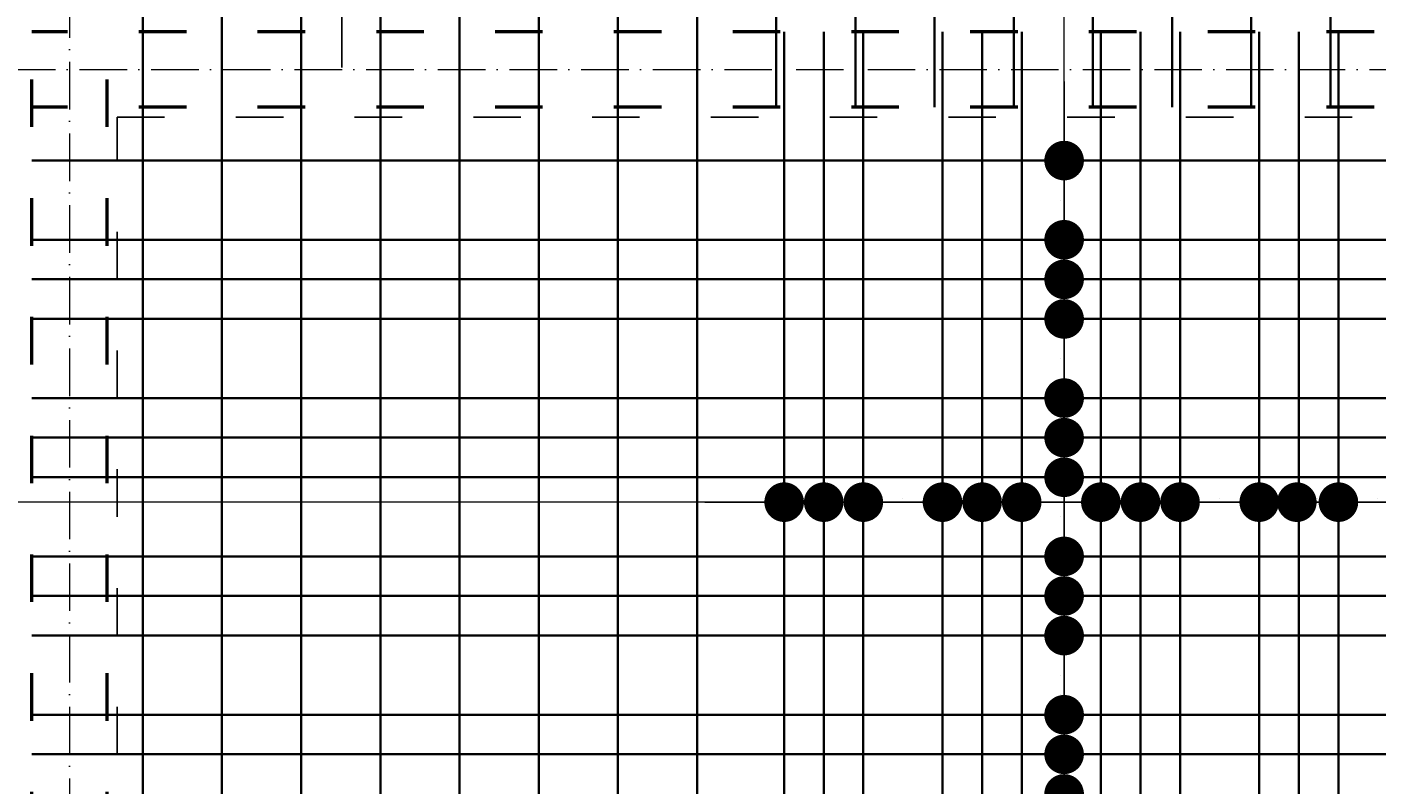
# Model space of a CAD drawing. Header units: millimetres. Extents: x 300938 to 312016, y 11971 to 20881.
# Tile 34 of 239: x 306640 to 306981, y 14519 to 14710. Entities that reach past the tile are written whole.
import ezdxf

# ---------------------------------------------------------------- set-up
doc = ezdxf.new("R2010")
doc.units = ezdxf.units.MM
doc.linetypes.add('ACAD_ISO03W100', pattern=[30, 12, -18])
doc.linetypes.add('ACAD_ISO10W100', pattern=[18, 12, -3, 0, -3])
for name, color, linetype, lineweight in [('konstrukcja wymiary', 1, 'Continuous', 13), ('osie', 5, 'ACAD_ISO10W100', 13), ('zbrojenie', 4, 'Continuous', 50), ('zbrojenie płyty', 141, 'Continuous', 35)]:
    doc.layers.add(name, color=color, linetype=linetype, lineweight=lineweight)
doc.layers.add('przerywane', color=6, linetype='ACAD_ISO03W100')
doc.styles.add('KONSTRUKCJA', font='romand.shx', dxfattribs={"oblique": 10})
doc.styles.get("Standard").update_dxf_attribs({"font": 'romand.shx', "oblique": 10})
doc.dimstyles.new('150', dxfattribs={"dimtxt": 10, "dimasz": 7, "dimexe": 1.25, "dimexo": 0.625, "dimgap": 3, "dimtad": 1, "dimdec": 0, "dimrnd": 0.5, "dimtxsty": 'KONSTRUKCJA', "dimblk": 'ARCHTICK', "dimcen": 2.5, "dimadec": 0, "dimazin": 0, "dimtfac": 1, "dimtdec": 0, "dimtix": 1, "dimtmove": 0, "dimatfit": 3, "dimfxl": 4, "dimfxlon": 1, "dimarcsym": 0})
doc.dimstyles.new('kropki', dxfattribs={"dimtxt": 0.001, "dimasz": 10, "dimexe": 1.25, "dimexo": 0.625, "dimgap": 1, "dimtad": 1, "dimtxsty": 'Standard', "dimblk": 'DOT', "dimcen": 2.5, "dimadec": 0, "dimazin": 0, "dimtfac": 1, "dimtmove": 0, "dimatfit": 3, "dimfxl": 1, "dimfxlon": 1, "dimarcsym": 0})

# ---------------------------------------------------------------- blocks, each defined once
blk = doc.blocks.new('_ArchTick')
at = {"color": 0, "linetype": 'ByBlock', "lineweight": 13, "const_width": 0.15}
blk.add_lwpolyline([(-0.5, -0.5), (0.5, 0.5)], dxfattribs=at)
blk = doc.blocks.new('*D2090')
at = {"layer": 'Defpoints', "color": 0, "transparency": 16777216}
for p in [(307580.44, 14981.32), (306548.44, 14393.22), (306662.44, 14393.22)]:
    blk.add_point(p, dxfattribs=at)
at = {"layer": 'konstrukcja wymiary', "color": 0, "lineweight": -2, "transparency": 16777216}
for p, q in [((306552.44, 14981.32), (306547.19, 14981.32)), ((306548.44, 14981.32), (306548.44, 14393.22)), ((306552.44, 14393.22), (306547.19, 14393.22))]:
    blk.add_line(p, q, dxfattribs=at)
at = {"layer": 'konstrukcja wymiary', "color": 0, "lineweight": -2, "transparency": 16777216, "xscale": 7, "yscale": 7, "zscale": 7}
for p, rotation in [((306548.44, 14981.32), 90), ((306548.44, 14393.22), 270)]:
    blk.add_blockref('_ArchTick', p, dxfattribs=dict(at, rotation=rotation))
at = {"layer": 'konstrukcja wymiary', "color": 0, "transparency": 16777216, "insert": (306540.44, 14687.27), "char_height": 10, "attachment_point": 5, "rotation": 90, "style": 'KONSTRUKCJA'}
blk.add_mtext('588', dxfattribs=at)
blk = doc.blocks.new('*D2097')
at = {"layer": 'Defpoints', "color": 0, "transparency": 16777216}
for p in [(306662.44, 15501.22), (306638.44, 15291.22), (306662.44, 14353.22)]:
    blk.add_point(p, dxfattribs=at)
at = {"layer": 'konstrukcja wymiary', "color": 0, "lineweight": -2, "transparency": 16777216}
for p, q in [((306638.44, 15497.22), (306638.44, 15502.47)), ((306662.44, 15497.22), (306662.44, 15502.47)), ((306638.44, 15501.22), (306631.44, 15501.22)), ((306638.44, 15501.22), (306662.44, 15501.22)), ((306662.44, 15501.22), (306669.44, 15501.22))]:
    blk.add_line(p, q, dxfattribs=at)
at = {"layer": 'konstrukcja wymiary', "color": 0, "lineweight": -2, "transparency": 16777216, "xscale": 7, "yscale": 7, "zscale": 7}
blk.add_blockref('_ArchTick', (306638.44, 15501.22), dxfattribs=at)
at = {"layer": 'konstrukcja wymiary', "color": 0, "lineweight": -2, "transparency": 16777216, "xscale": 7, "yscale": 7, "zscale": 7, "rotation": 180}
blk.add_blockref('_ArchTick', (306662.44, 15501.22), dxfattribs=at)
at = {"layer": 'konstrukcja wymiary', "color": 0, "transparency": 16777216, "insert": (306650.44, 15509.22), "char_height": 10, "attachment_point": 5, "style": 'KONSTRUKCJA'}
blk.add_mtext('24', dxfattribs=at)
blk = doc.blocks.new('*D2098')
at = {"layer": 'Defpoints', "color": 0, "transparency": 16777216}
for p in [(306826.44, 15501.22), (306826.44, 14393.22), (306662.44, 14353.22)]:
    blk.add_point(p, dxfattribs=at)
at = {"layer": 'konstrukcja wymiary', "color": 0, "lineweight": -2, "transparency": 16777216}
for p, q in [((306662.44, 15497.22), (306662.44, 15502.47)), ((306826.44, 15497.22), (306826.44, 15502.47)), ((306662.44, 15501.22), (306826.44, 15501.22))]:
    blk.add_line(p, q, dxfattribs=at)
at = {"layer": 'konstrukcja wymiary', "color": 0, "lineweight": -2, "transparency": 16777216, "xscale": 7, "yscale": 7, "zscale": 7, "rotation": 180}
blk.add_blockref('_ArchTick', (306662.44, 15501.22), dxfattribs=at)
at = {"layer": 'konstrukcja wymiary', "color": 0, "lineweight": -2, "transparency": 16777216, "xscale": 7, "yscale": 7, "zscale": 7}
blk.add_blockref('_ArchTick', (306826.44, 15501.22), dxfattribs=at)
at = {"layer": 'konstrukcja wymiary', "color": 0, "transparency": 16777216, "insert": (306744.44, 15509.22), "char_height": 10, "attachment_point": 5, "style": 'KONSTRUKCJA'}
blk.add_mtext('164', dxfattribs=at)
blk = doc.blocks.new('*D2099')
at = {"layer": 'Defpoints', "color": 0, "transparency": 16777216}
for p in [(307282.44, 15501.22), (307282.44, 14520.22), (306826.44, 14393.22)]:
    blk.add_point(p, dxfattribs=at)
at = {"layer": 'konstrukcja wymiary', "color": 0, "lineweight": -2, "transparency": 16777216}
for p, q in [((306826.44, 15497.22), (306826.44, 15502.47)), ((307282.44, 15497.22), (307282.44, 15502.47)), ((306826.44, 15501.22), (307282.44, 15501.22))]:
    blk.add_line(p, q, dxfattribs=at)
at = {"layer": 'konstrukcja wymiary', "color": 0, "lineweight": -2, "transparency": 16777216, "xscale": 7, "yscale": 7, "zscale": 7, "rotation": 180}
blk.add_blockref('_ArchTick', (306826.44, 15501.22), dxfattribs=at)
at = {"layer": 'konstrukcja wymiary', "color": 0, "lineweight": -2, "transparency": 16777216, "xscale": 7, "yscale": 7, "zscale": 7}
blk.add_blockref('_ArchTick', (307282.44, 15501.22), dxfattribs=at)
at = {"layer": 'konstrukcja wymiary', "color": 0, "transparency": 16777216, "insert": (307054.44, 15509.22), "char_height": 10, "attachment_point": 5, "style": 'KONSTRUKCJA'}
blk.add_mtext('456', dxfattribs=at)
blk = doc.blocks.new('_Dot')
at = {"color": 0, "linetype": 'ByBlock', "lineweight": -2}
blk.add_line((-0.5, 0), (-1, 0), dxfattribs=at)
at = {"color": 0, "linetype": 'ByBlock', "const_width": 0.5}
blk.add_lwpolyline([(-0.25, 0, 1), (0.25, 0, 1)], format="xyb", close=True, dxfattribs=at)
blk = doc.blocks.new('*D2169')
at = {"layer": 'Defpoints', "color": 0, "transparency": 16777216}
for p in [(306708.94, 14739.72), (306708.94, 14719.72), (306719.19, 14719.72)]:
    blk.add_point(p, dxfattribs=at)
at = {"layer": 'konstrukcja wymiary', "color": 0, "lineweight": -2, "transparency": 16777216}
for p, q in [((306719.19, 14749.72), (306719.19, 14759.72)), ((306718.19, 14739.72), (306720.44, 14739.72)), ((306719.19, 14739.72), (306719.19, 14719.72)), ((306718.19, 14719.72), (306720.44, 14719.72)), ((306719.19, 14709.72), (306719.19, 14699.72))]:
    blk.add_line(p, q, dxfattribs=at)
at = {"layer": 'konstrukcja wymiary', "color": 0, "lineweight": -2, "transparency": 16777216, "xscale": 10, "yscale": 10, "zscale": 10}
for p, rotation in [((306719.19, 14739.72), 270), ((306719.19, 14719.72), 90)]:
    blk.add_blockref('_Dot', p, dxfattribs=dict(at, rotation=rotation))
at = {"layer": 'konstrukcja wymiary', "color": 0, "transparency": 16777216, "insert": (306718.19, 14729.72), "char_height": 0.001, "attachment_point": 5, "rotation": 90}
blk.add_mtext('20', dxfattribs=at)
blk = doc.blocks.new('*D2255')
at = {"layer": 'Defpoints', "color": 0, "transparency": 16777216}
for p in [(306890.94, 14516.22), (306901.66, 14516.22), (306890.94, 14496.22)]:
    blk.add_point(p, dxfattribs=at)
at = {"layer": 'konstrukcja wymiary', "color": 0, "lineweight": -2, "transparency": 16777216}
for p, q in [((306901.66, 14526.22), (306901.66, 14536.22)), ((306900.66, 14516.22), (306902.91, 14516.22)), ((306901.66, 14496.22), (306901.66, 14516.22)), ((306900.66, 14496.22), (306902.91, 14496.22)), ((306901.66, 14486.22), (306901.66, 14476.22))]:
    blk.add_line(p, q, dxfattribs=at)
at = {"layer": 'konstrukcja wymiary', "color": 0, "lineweight": -2, "transparency": 16777216, "xscale": 10, "yscale": 10, "zscale": 10}
for p, rotation in [((306901.66, 14516.22), 270), ((306901.66, 14496.22), 90)]:
    blk.add_blockref('_Dot', p, dxfattribs=dict(at, rotation=rotation))
at = {"layer": 'konstrukcja wymiary', "color": 0, "transparency": 16777216, "insert": (306900.66, 14506.22), "char_height": 0.001, "attachment_point": 5, "rotation": 90}
blk.add_mtext('20', dxfattribs=at)
blk = doc.blocks.new('*D2256')
at = {"layer": 'Defpoints', "color": 0, "transparency": 16777216}
for p in [(306890.94, 14526.22), (306901.66, 14526.22), (306890.94, 14516.22)]:
    blk.add_point(p, dxfattribs=at)
at = {"layer": 'konstrukcja wymiary', "color": 0, "lineweight": -2, "transparency": 16777216}
for p, q in [((306901.66, 14536.22), (306901.66, 14546.22)), ((306900.66, 14526.22), (306902.91, 14526.22)), ((306901.66, 14516.22), (306901.66, 14526.22)), ((306900.66, 14516.22), (306902.91, 14516.22)), ((306901.66, 14506.22), (306901.66, 14496.22))]:
    blk.add_line(p, q, dxfattribs=at)
at = {"layer": 'konstrukcja wymiary', "color": 0, "lineweight": -2, "transparency": 16777216, "xscale": 10, "yscale": 10, "zscale": 10}
for p, rotation in [((306901.66, 14526.22), 270), ((306901.66, 14516.22), 90)]:
    blk.add_blockref('_Dot', p, dxfattribs=dict(at, rotation=rotation))
at = {"layer": 'konstrukcja wymiary', "color": 0, "transparency": 16777216, "insert": (306900.66, 14521.22), "char_height": 0.001, "attachment_point": 5, "rotation": 90}
blk.add_mtext('10', dxfattribs=at)
blk = doc.blocks.new('*D2257')
at = {"layer": 'Defpoints', "color": 0, "transparency": 16777216}
for p in [(306890.94, 14556.22), (306901.66, 14556.22), (306890.94, 14526.22)]:
    blk.add_point(p, dxfattribs=at)
at = {"layer": 'konstrukcja wymiary', "color": 0, "lineweight": -2, "transparency": 16777216}
for p, q in [((306900.66, 14556.22), (306902.91, 14556.22)), ((306901.66, 14536.22), (306901.66, 14546.22)), ((306900.66, 14526.22), (306902.91, 14526.22))]:
    blk.add_line(p, q, dxfattribs=at)
at = {"layer": 'konstrukcja wymiary', "color": 0, "lineweight": -2, "transparency": 16777216, "xscale": 10, "yscale": 10, "zscale": 10}
for p, rotation in [((306901.66, 14556.22), 90), ((306901.66, 14526.22), 270)]:
    blk.add_blockref('_Dot', p, dxfattribs=dict(at, rotation=rotation))
at = {"layer": 'konstrukcja wymiary', "color": 0, "transparency": 16777216, "insert": (306900.66, 14541.22), "char_height": 0.001, "attachment_point": 5, "rotation": 90}
blk.add_mtext('30', dxfattribs=at)
blk = doc.blocks.new('*D2258')
at = {"layer": 'Defpoints', "color": 0, "transparency": 16777216}
for p in [(306890.94, 14556.22), (306890.94, 14536.22), (306901.66, 14536.22)]:
    blk.add_point(p, dxfattribs=at)
at = {"layer": 'konstrukcja wymiary', "color": 0, "lineweight": -2, "transparency": 16777216}
for p, q in [((306901.66, 14566.22), (306901.66, 14576.22)), ((306900.66, 14556.22), (306902.91, 14556.22)), ((306901.66, 14556.22), (306901.66, 14536.22)), ((306900.66, 14536.22), (306902.91, 14536.22)), ((306901.66, 14526.22), (306901.66, 14516.22))]:
    blk.add_line(p, q, dxfattribs=at)
at = {"layer": 'konstrukcja wymiary', "color": 0, "lineweight": -2, "transparency": 16777216, "xscale": 10, "yscale": 10, "zscale": 10}
for p, rotation in [((306901.66, 14556.22), 270), ((306901.66, 14536.22), 90)]:
    blk.add_blockref('_Dot', p, dxfattribs=dict(at, rotation=rotation))
at = {"layer": 'konstrukcja wymiary', "color": 0, "transparency": 16777216, "insert": (306900.66, 14546.22), "char_height": 0.001, "attachment_point": 5, "rotation": 90}
blk.add_mtext('20', dxfattribs=at)
blk = doc.blocks.new('*D2259')
at = {"layer": 'Defpoints', "color": 0, "transparency": 16777216}
for p in [(306890.94, 14566.22), (306901.66, 14566.22), (306890.94, 14536.22)]:
    blk.add_point(p, dxfattribs=at)
at = {"layer": 'konstrukcja wymiary', "color": 0, "lineweight": -2, "transparency": 16777216}
for p, q in [((306900.66, 14566.22), (306902.91, 14566.22)), ((306901.66, 14546.22), (306901.66, 14556.22)), ((306900.66, 14536.22), (306902.91, 14536.22))]:
    blk.add_line(p, q, dxfattribs=at)
at = {"layer": 'konstrukcja wymiary', "color": 0, "lineweight": -2, "transparency": 16777216, "xscale": 10, "yscale": 10, "zscale": 10}
for p, rotation in [((306901.66, 14566.22), 90), ((306901.66, 14536.22), 270)]:
    blk.add_blockref('_Dot', p, dxfattribs=dict(at, rotation=rotation))
at = {"layer": 'konstrukcja wymiary', "color": 0, "transparency": 16777216, "insert": (306900.66, 14551.22), "char_height": 0.001, "attachment_point": 5, "rotation": 90}
blk.add_mtext('30', dxfattribs=at)
blk = doc.blocks.new('*D2260')
at = {"layer": 'Defpoints', "color": 0, "transparency": 16777216}
for p in [(306890.94, 14576.22), (306901.66, 14576.22), (306890.94, 14566.22)]:
    blk.add_point(p, dxfattribs=at)
at = {"layer": 'konstrukcja wymiary', "color": 0, "lineweight": -2, "transparency": 16777216}
for p, q in [((306901.66, 14586.22), (306901.66, 14596.22)), ((306900.66, 14576.22), (306902.91, 14576.22)), ((306901.66, 14566.22), (306901.66, 14576.22)), ((306900.66, 14566.22), (306902.91, 14566.22)), ((306901.66, 14556.22), (306901.66, 14546.22))]:
    blk.add_line(p, q, dxfattribs=at)
at = {"layer": 'konstrukcja wymiary', "color": 0, "lineweight": -2, "transparency": 16777216, "xscale": 10, "yscale": 10, "zscale": 10}
for p, rotation in [((306901.66, 14576.22), 270), ((306901.66, 14566.22), 90)]:
    blk.add_blockref('_Dot', p, dxfattribs=dict(at, rotation=rotation))
at = {"layer": 'konstrukcja wymiary', "color": 0, "transparency": 16777216, "insert": (306900.66, 14571.22), "char_height": 0.001, "attachment_point": 5, "rotation": 90}
blk.add_mtext('10', dxfattribs=at)
blk = doc.blocks.new('*D2261')
at = {"layer": 'Defpoints', "color": 0, "transparency": 16777216}
for p in [(306890.94, 14596.22), (306901.66, 14596.22), (306890.94, 14576.22)]:
    blk.add_point(p, dxfattribs=at)
at = {"layer": 'konstrukcja wymiary', "color": 0, "lineweight": -2, "transparency": 16777216}
for p, q in [((306901.66, 14606.22), (306901.66, 14616.22)), ((306900.66, 14596.22), (306902.91, 14596.22)), ((306901.66, 14576.22), (306901.66, 14596.22)), ((306900.66, 14576.22), (306902.91, 14576.22)), ((306901.66, 14566.22), (306901.66, 14556.22))]:
    blk.add_line(p, q, dxfattribs=at)
at = {"layer": 'konstrukcja wymiary', "color": 0, "lineweight": -2, "transparency": 16777216, "xscale": 10, "yscale": 10, "zscale": 10}
for p, rotation in [((306901.66, 14596.22), 270), ((306901.66, 14576.22), 90)]:
    blk.add_blockref('_Dot', p, dxfattribs=dict(at, rotation=rotation))
at = {"layer": 'konstrukcja wymiary', "color": 0, "transparency": 16777216, "insert": (306900.66, 14586.22), "char_height": 0.001, "attachment_point": 5, "rotation": 90}
blk.add_mtext('20', dxfattribs=at)
blk = doc.blocks.new('*D2262')
at = {"layer": 'Defpoints', "color": 0, "transparency": 16777216}
for p in [(306890.94, 14606.22), (306901.66, 14606.22), (306890.94, 14596.22)]:
    blk.add_point(p, dxfattribs=at)
at = {"layer": 'konstrukcja wymiary', "color": 0, "lineweight": -2, "transparency": 16777216}
for p, q in [((306901.66, 14616.22), (306901.66, 14626.22)), ((306900.66, 14606.22), (306902.91, 14606.22)), ((306901.66, 14596.22), (306901.66, 14606.22)), ((306900.66, 14596.22), (306902.91, 14596.22)), ((306901.66, 14586.22), (306901.66, 14576.22))]:
    blk.add_line(p, q, dxfattribs=at)
at = {"layer": 'konstrukcja wymiary', "color": 0, "lineweight": -2, "transparency": 16777216, "xscale": 10, "yscale": 10, "zscale": 10}
for p, rotation in [((306901.66, 14606.22), 270), ((306901.66, 14596.22), 90)]:
    blk.add_blockref('_Dot', p, dxfattribs=dict(at, rotation=rotation))
at = {"layer": 'konstrukcja wymiary', "color": 0, "transparency": 16777216, "insert": (306900.66, 14601.22), "char_height": 0.001, "attachment_point": 5, "rotation": 90}
blk.add_mtext('10', dxfattribs=at)
blk = doc.blocks.new('*D2263')
at = {"layer": 'Defpoints', "color": 0, "transparency": 16777216}
for p in [(306890.94, 14616.22), (306901.66, 14616.22), (306890.94, 14606.22)]:
    blk.add_point(p, dxfattribs=at)
at = {"layer": 'konstrukcja wymiary', "color": 0, "lineweight": -2, "transparency": 16777216}
for p, q in [((306901.66, 14626.22), (306901.66, 14636.22)), ((306900.66, 14616.22), (306902.91, 14616.22)), ((306901.66, 14606.22), (306901.66, 14616.22)), ((306900.66, 14606.22), (306902.91, 14606.22)), ((306901.66, 14596.22), (306901.66, 14586.22))]:
    blk.add_line(p, q, dxfattribs=at)
at = {"layer": 'konstrukcja wymiary', "color": 0, "lineweight": -2, "transparency": 16777216, "xscale": 10, "yscale": 10, "zscale": 10}
for p, rotation in [((306901.66, 14616.22), 270), ((306901.66, 14606.22), 90)]:
    blk.add_blockref('_Dot', p, dxfattribs=dict(at, rotation=rotation))
at = {"layer": 'konstrukcja wymiary', "color": 0, "transparency": 16777216, "insert": (306900.66, 14611.22), "char_height": 0.001, "attachment_point": 5, "rotation": 90}
blk.add_mtext('10', dxfattribs=at)
blk = doc.blocks.new('*D2264')
at = {"layer": 'Defpoints', "color": 0, "transparency": 16777216}
for p in [(306890.94, 14636.22), (306901.66, 14636.22), (306890.94, 14616.22)]:
    blk.add_point(p, dxfattribs=at)
at = {"layer": 'konstrukcja wymiary', "color": 0, "lineweight": -2, "transparency": 16777216}
for p, q in [((306901.66, 14646.22), (306901.66, 14656.22)), ((306900.66, 14636.22), (306902.91, 14636.22)), ((306901.66, 14616.22), (306901.66, 14636.22)), ((306900.66, 14616.22), (306902.91, 14616.22)), ((306901.66, 14606.22), (306901.66, 14596.22))]:
    blk.add_line(p, q, dxfattribs=at)
at = {"layer": 'konstrukcja wymiary', "color": 0, "lineweight": -2, "transparency": 16777216, "xscale": 10, "yscale": 10, "zscale": 10}
for p, rotation in [((306901.66, 14636.22), 270), ((306901.66, 14616.22), 90)]:
    blk.add_blockref('_Dot', p, dxfattribs=dict(at, rotation=rotation))
at = {"layer": 'konstrukcja wymiary', "color": 0, "transparency": 16777216, "insert": (306900.66, 14626.22), "char_height": 0.001, "attachment_point": 5, "rotation": 90}
blk.add_mtext('20', dxfattribs=at)
blk = doc.blocks.new('*D2265')
at = {"layer": 'Defpoints', "color": 0, "transparency": 16777216}
for p in [(306890.94, 14646.22), (306901.66, 14646.22), (306890.94, 14636.22)]:
    blk.add_point(p, dxfattribs=at)
at = {"layer": 'konstrukcja wymiary', "color": 0, "lineweight": -2, "transparency": 16777216}
for p, q in [((306901.66, 14656.22), (306901.66, 14666.22)), ((306900.66, 14646.22), (306902.91, 14646.22)), ((306901.66, 14636.22), (306901.66, 14646.22)), ((306900.66, 14636.22), (306902.91, 14636.22)), ((306901.66, 14626.22), (306901.66, 14616.22))]:
    blk.add_line(p, q, dxfattribs=at)
at = {"layer": 'konstrukcja wymiary', "color": 0, "lineweight": -2, "transparency": 16777216, "xscale": 10, "yscale": 10, "zscale": 10}
for p, rotation in [((306901.66, 14646.22), 270), ((306901.66, 14636.22), 90)]:
    blk.add_blockref('_Dot', p, dxfattribs=dict(at, rotation=rotation))
at = {"layer": 'konstrukcja wymiary', "color": 0, "transparency": 16777216, "insert": (306900.66, 14641.22), "char_height": 0.001, "attachment_point": 5, "rotation": 90}
blk.add_mtext('10', dxfattribs=at)
blk = doc.blocks.new('*D2266')
at = {"layer": 'Defpoints', "color": 0, "transparency": 16777216}
for p in [(306890.94, 14656.22), (306901.66, 14656.22), (306890.94, 14646.22)]:
    blk.add_point(p, dxfattribs=at)
at = {"layer": 'konstrukcja wymiary', "color": 0, "lineweight": -2, "transparency": 16777216}
for p, q in [((306901.66, 14666.22), (306901.66, 14676.22)), ((306900.66, 14656.22), (306902.91, 14656.22)), ((306901.66, 14646.22), (306901.66, 14656.22)), ((306900.66, 14646.22), (306902.91, 14646.22)), ((306901.66, 14636.22), (306901.66, 14626.22))]:
    blk.add_line(p, q, dxfattribs=at)
at = {"layer": 'konstrukcja wymiary', "color": 0, "lineweight": -2, "transparency": 16777216, "xscale": 10, "yscale": 10, "zscale": 10}
for p, rotation in [((306901.66, 14656.22), 270), ((306901.66, 14646.22), 90)]:
    blk.add_blockref('_Dot', p, dxfattribs=dict(at, rotation=rotation))
at = {"layer": 'konstrukcja wymiary', "color": 0, "transparency": 16777216, "insert": (306900.66, 14651.22), "char_height": 0.001, "attachment_point": 5, "rotation": 90}
blk.add_mtext('10', dxfattribs=at)
blk = doc.blocks.new('*D2267')
at = {"layer": 'Defpoints', "color": 0, "transparency": 16777216}
for p in [(306890.94, 14676.22), (306901.66, 14676.22), (306890.94, 14656.22)]:
    blk.add_point(p, dxfattribs=at)
at = {"layer": 'konstrukcja wymiary', "color": 0, "lineweight": -2, "transparency": 16777216}
for p, q in [((306901.66, 14686.22), (306901.66, 14696.22)), ((306900.66, 14676.22), (306902.91, 14676.22)), ((306901.66, 14656.22), (306901.66, 14676.22)), ((306900.66, 14656.22), (306902.91, 14656.22)), ((306901.66, 14646.22), (306901.66, 14636.22))]:
    blk.add_line(p, q, dxfattribs=at)
at = {"layer": 'konstrukcja wymiary', "color": 0, "lineweight": -2, "transparency": 16777216, "xscale": 10, "yscale": 10, "zscale": 10}
for p, rotation in [((306901.66, 14676.22), 270), ((306901.66, 14656.22), 90)]:
    blk.add_blockref('_Dot', p, dxfattribs=dict(at, rotation=rotation))
at = {"layer": 'konstrukcja wymiary', "color": 0, "transparency": 16777216, "insert": (306900.66, 14666.22), "char_height": 0.001, "attachment_point": 5, "rotation": 90}
blk.add_mtext('20', dxfattribs=at)
blk = doc.blocks.new('*D2405')
at = {"layer": 'Defpoints', "color": 0, "transparency": 16777216}
for p in [(306830.94, 14616.22), (306840.94, 14616.22), (306840.94, 14589.93)]:
    blk.add_point(p, dxfattribs=at)
at = {"layer": 'konstrukcja wymiary', "color": 0, "lineweight": -2, "transparency": 16777216}
for p, q in [((306820.94, 14589.93), (306810.94, 14589.93)), ((306830.94, 14590.93), (306830.94, 14588.68)), ((306830.94, 14589.93), (306840.94, 14589.93)), ((306840.94, 14590.93), (306840.94, 14588.68)), ((306850.94, 14589.93), (306860.94, 14589.93))]:
    blk.add_line(p, q, dxfattribs=at)
at = {"layer": 'konstrukcja wymiary', "color": 0, "lineweight": -2, "transparency": 16777216, "xscale": 10, "yscale": 10, "zscale": 10}
blk.add_blockref('_Dot', (306830.94, 14589.93), dxfattribs=at)
at = {"layer": 'konstrukcja wymiary', "color": 0, "lineweight": -2, "transparency": 16777216, "xscale": 10, "yscale": 10, "zscale": 10, "rotation": 180}
blk.add_blockref('_Dot', (306840.94, 14589.93), dxfattribs=at)
at = {"layer": 'konstrukcja wymiary', "color": 0, "transparency": 16777216, "insert": (306835.94, 14590.93), "char_height": 0.001, "attachment_point": 5}
blk.add_mtext('10', dxfattribs=at)
blk = doc.blocks.new('*D2406')
at = {"layer": 'Defpoints', "color": 0, "transparency": 16777216}
for p in [(306840.94, 14616.22), (306850.94, 14589.93), (306850.94, 14576.22)]:
    blk.add_point(p, dxfattribs=at)
at = {"layer": 'konstrukcja wymiary', "color": 0, "lineweight": -2, "transparency": 16777216}
for p, q in [((306830.94, 14589.93), (306820.94, 14589.93)), ((306840.94, 14590.93), (306840.94, 14588.68)), ((306840.94, 14589.93), (306850.94, 14589.93)), ((306850.94, 14588.93), (306850.94, 14591.18)), ((306860.94, 14589.93), (306870.94, 14589.93))]:
    blk.add_line(p, q, dxfattribs=at)
at = {"layer": 'konstrukcja wymiary', "color": 0, "lineweight": -2, "transparency": 16777216, "xscale": 10, "yscale": 10, "zscale": 10}
blk.add_blockref('_Dot', (306840.94, 14589.93), dxfattribs=at)
at = {"layer": 'konstrukcja wymiary', "color": 0, "lineweight": -2, "transparency": 16777216, "xscale": 10, "yscale": 10, "zscale": 10, "rotation": 180}
blk.add_blockref('_Dot', (306850.94, 14589.93), dxfattribs=at)
at = {"layer": 'konstrukcja wymiary', "color": 0, "transparency": 16777216, "insert": (306845.94, 14590.93), "char_height": 0.001, "attachment_point": 5}
blk.add_mtext('10', dxfattribs=at)
blk = doc.blocks.new('*D2407')
at = {"layer": 'Defpoints', "color": 0, "transparency": 16777216}
for p in [(306870.94, 14589.93), (306850.94, 14576.22), (306870.94, 14576.22)]:
    blk.add_point(p, dxfattribs=at)
at = {"layer": 'konstrukcja wymiary', "color": 0, "lineweight": -2, "transparency": 16777216}
for p, q in [((306840.94, 14589.93), (306830.94, 14589.93)), ((306850.94, 14588.93), (306850.94, 14591.18)), ((306850.94, 14589.93), (306870.94, 14589.93)), ((306870.94, 14588.93), (306870.94, 14591.18)), ((306880.94, 14589.93), (306890.94, 14589.93))]:
    blk.add_line(p, q, dxfattribs=at)
at = {"layer": 'konstrukcja wymiary', "color": 0, "lineweight": -2, "transparency": 16777216, "xscale": 10, "yscale": 10, "zscale": 10}
blk.add_blockref('_Dot', (306850.94, 14589.93), dxfattribs=at)
at = {"layer": 'konstrukcja wymiary', "color": 0, "lineweight": -2, "transparency": 16777216, "xscale": 10, "yscale": 10, "zscale": 10, "rotation": 180}
blk.add_blockref('_Dot', (306870.94, 14589.93), dxfattribs=at)
at = {"layer": 'konstrukcja wymiary', "color": 0, "transparency": 16777216, "insert": (306860.94, 14590.93), "char_height": 0.001, "attachment_point": 5}
blk.add_mtext('20', dxfattribs=at)
blk = doc.blocks.new('*D2408')
at = {"layer": 'Defpoints', "color": 0, "transparency": 16777216}
for p in [(306880.94, 14589.93), (306870.94, 14576.22), (306880.94, 14576.22)]:
    blk.add_point(p, dxfattribs=at)
at = {"layer": 'konstrukcja wymiary', "color": 0, "lineweight": -2, "transparency": 16777216}
for p, q in [((306860.94, 14589.93), (306850.94, 14589.93)), ((306870.94, 14588.93), (306870.94, 14591.18)), ((306870.94, 14589.93), (306880.94, 14589.93)), ((306880.94, 14588.93), (306880.94, 14591.18)), ((306890.94, 14589.93), (306900.94, 14589.93))]:
    blk.add_line(p, q, dxfattribs=at)
at = {"layer": 'konstrukcja wymiary', "color": 0, "lineweight": -2, "transparency": 16777216, "xscale": 10, "yscale": 10, "zscale": 10}
blk.add_blockref('_Dot', (306870.94, 14589.93), dxfattribs=at)
at = {"layer": 'konstrukcja wymiary', "color": 0, "lineweight": -2, "transparency": 16777216, "xscale": 10, "yscale": 10, "zscale": 10, "rotation": 180}
blk.add_blockref('_Dot', (306880.94, 14589.93), dxfattribs=at)
at = {"layer": 'konstrukcja wymiary', "color": 0, "transparency": 16777216, "insert": (306875.94, 14590.93), "char_height": 0.001, "attachment_point": 5}
blk.add_mtext('10', dxfattribs=at)
blk = doc.blocks.new('*D2409')
at = {"layer": 'Defpoints', "color": 0, "transparency": 16777216}
for p in [(306890.94, 14589.93), (306880.94, 14576.22), (306890.94, 14576.22)]:
    blk.add_point(p, dxfattribs=at)
at = {"layer": 'konstrukcja wymiary', "color": 0, "lineweight": -2, "transparency": 16777216}
for p, q in [((306870.94, 14589.93), (306860.94, 14589.93)), ((306880.94, 14588.93), (306880.94, 14591.18)), ((306880.94, 14589.93), (306890.94, 14589.93)), ((306890.94, 14588.93), (306890.94, 14591.18)), ((306900.94, 14589.93), (306910.94, 14589.93))]:
    blk.add_line(p, q, dxfattribs=at)
at = {"layer": 'konstrukcja wymiary', "color": 0, "lineweight": -2, "transparency": 16777216, "xscale": 10, "yscale": 10, "zscale": 10}
blk.add_blockref('_Dot', (306880.94, 14589.93), dxfattribs=at)
at = {"layer": 'konstrukcja wymiary', "color": 0, "lineweight": -2, "transparency": 16777216, "xscale": 10, "yscale": 10, "zscale": 10, "rotation": 180}
blk.add_blockref('_Dot', (306890.94, 14589.93), dxfattribs=at)
at = {"layer": 'konstrukcja wymiary', "color": 0, "transparency": 16777216, "insert": (306885.94, 14590.93), "char_height": 0.001, "attachment_point": 5}
blk.add_mtext('10', dxfattribs=at)
blk = doc.blocks.new('*D2410')
at = {"layer": 'Defpoints', "color": 0, "transparency": 16777216}
for p in [(306910.94, 14589.93), (306890.94, 14576.22), (306910.94, 14576.22)]:
    blk.add_point(p, dxfattribs=at)
at = {"layer": 'konstrukcja wymiary', "color": 0, "lineweight": -2, "transparency": 16777216}
for p, q in [((306880.94, 14589.93), (306870.94, 14589.93)), ((306890.94, 14588.93), (306890.94, 14591.18)), ((306890.94, 14589.93), (306910.94, 14589.93)), ((306910.94, 14588.93), (306910.94, 14591.18)), ((306920.94, 14589.93), (306930.94, 14589.93))]:
    blk.add_line(p, q, dxfattribs=at)
at = {"layer": 'konstrukcja wymiary', "color": 0, "lineweight": -2, "transparency": 16777216, "xscale": 10, "yscale": 10, "zscale": 10}
blk.add_blockref('_Dot', (306890.94, 14589.93), dxfattribs=at)
at = {"layer": 'konstrukcja wymiary', "color": 0, "lineweight": -2, "transparency": 16777216, "xscale": 10, "yscale": 10, "zscale": 10, "rotation": 180}
blk.add_blockref('_Dot', (306910.94, 14589.93), dxfattribs=at)
at = {"layer": 'konstrukcja wymiary', "color": 0, "transparency": 16777216, "insert": (306900.94, 14590.93), "char_height": 0.001, "attachment_point": 5}
blk.add_mtext('20', dxfattribs=at)
blk = doc.blocks.new('*D2411')
at = {"layer": 'Defpoints', "color": 0, "transparency": 16777216}
for p in [(306920.94, 14589.93), (306910.94, 14576.22), (306920.94, 14576.22)]:
    blk.add_point(p, dxfattribs=at)
at = {"layer": 'konstrukcja wymiary', "color": 0, "lineweight": -2, "transparency": 16777216}
for p, q in [((306900.94, 14589.93), (306890.94, 14589.93)), ((306910.94, 14588.93), (306910.94, 14591.18)), ((306910.94, 14589.93), (306920.94, 14589.93)), ((306920.94, 14588.93), (306920.94, 14591.18)), ((306930.94, 14589.93), (306940.94, 14589.93))]:
    blk.add_line(p, q, dxfattribs=at)
at = {"layer": 'konstrukcja wymiary', "color": 0, "lineweight": -2, "transparency": 16777216, "xscale": 10, "yscale": 10, "zscale": 10}
blk.add_blockref('_Dot', (306910.94, 14589.93), dxfattribs=at)
at = {"layer": 'konstrukcja wymiary', "color": 0, "lineweight": -2, "transparency": 16777216, "xscale": 10, "yscale": 10, "zscale": 10, "rotation": 180}
blk.add_blockref('_Dot', (306920.94, 14589.93), dxfattribs=at)
at = {"layer": 'konstrukcja wymiary', "color": 0, "transparency": 16777216, "insert": (306915.94, 14590.93), "char_height": 0.001, "attachment_point": 5}
blk.add_mtext('10', dxfattribs=at)
blk = doc.blocks.new('*D2412')
at = {"layer": 'Defpoints', "color": 0, "transparency": 16777216}
for p in [(306930.94, 14589.93), (306920.94, 14576.22), (306930.94, 14576.22)]:
    blk.add_point(p, dxfattribs=at)
at = {"layer": 'konstrukcja wymiary', "color": 0, "lineweight": -2, "transparency": 16777216}
for p, q in [((306910.94, 14589.93), (306900.94, 14589.93)), ((306920.94, 14588.93), (306920.94, 14591.18)), ((306920.94, 14589.93), (306930.94, 14589.93)), ((306930.94, 14588.93), (306930.94, 14591.18)), ((306940.94, 14589.93), (306950.94, 14589.93))]:
    blk.add_line(p, q, dxfattribs=at)
at = {"layer": 'konstrukcja wymiary', "color": 0, "lineweight": -2, "transparency": 16777216, "xscale": 10, "yscale": 10, "zscale": 10}
blk.add_blockref('_Dot', (306920.94, 14589.93), dxfattribs=at)
at = {"layer": 'konstrukcja wymiary', "color": 0, "lineweight": -2, "transparency": 16777216, "xscale": 10, "yscale": 10, "zscale": 10, "rotation": 180}
blk.add_blockref('_Dot', (306930.94, 14589.93), dxfattribs=at)
at = {"layer": 'konstrukcja wymiary', "color": 0, "transparency": 16777216, "insert": (306925.94, 14590.93), "char_height": 0.001, "attachment_point": 5}
blk.add_mtext('10', dxfattribs=at)
blk = doc.blocks.new('*D2413')
at = {"layer": 'Defpoints', "color": 0, "transparency": 16777216}
for p in [(306950.94, 14589.93), (306930.94, 14576.22), (306950.94, 14576.22)]:
    blk.add_point(p, dxfattribs=at)
at = {"layer": 'konstrukcja wymiary', "color": 0, "lineweight": -2, "transparency": 16777216}
for p, q in [((306920.94, 14589.93), (306910.94, 14589.93)), ((306930.94, 14588.93), (306930.94, 14591.18)), ((306930.94, 14589.93), (306950.94, 14589.93)), ((306950.94, 14588.93), (306950.94, 14591.18)), ((306960.94, 14589.93), (306970.94, 14589.93))]:
    blk.add_line(p, q, dxfattribs=at)
at = {"layer": 'konstrukcja wymiary', "color": 0, "lineweight": -2, "transparency": 16777216, "xscale": 10, "yscale": 10, "zscale": 10}
blk.add_blockref('_Dot', (306930.94, 14589.93), dxfattribs=at)
at = {"layer": 'konstrukcja wymiary', "color": 0, "lineweight": -2, "transparency": 16777216, "xscale": 10, "yscale": 10, "zscale": 10, "rotation": 180}
blk.add_blockref('_Dot', (306950.94, 14589.93), dxfattribs=at)
at = {"layer": 'konstrukcja wymiary', "color": 0, "transparency": 16777216, "insert": (306940.94, 14590.93), "char_height": 0.001, "attachment_point": 5}
blk.add_mtext('20', dxfattribs=at)
blk = doc.blocks.new('*D2414')
at = {"layer": 'Defpoints', "color": 0, "transparency": 16777216}
for p in [(306960.44, 14589.93), (306950.94, 14576.22), (306960.44, 14576.22)]:
    blk.add_point(p, dxfattribs=at)
at = {"layer": 'konstrukcja wymiary', "color": 0, "lineweight": -2, "transparency": 16777216}
for p, q in [((306940.94, 14589.93), (306930.94, 14589.93)), ((306950.94, 14588.93), (306950.94, 14591.18)), ((306950.94, 14589.93), (306960.44, 14589.93)), ((306960.44, 14588.93), (306960.44, 14591.18)), ((306970.44, 14589.93), (306980.44, 14589.93))]:
    blk.add_line(p, q, dxfattribs=at)
at = {"layer": 'konstrukcja wymiary', "color": 0, "lineweight": -2, "transparency": 16777216, "xscale": 10, "yscale": 10, "zscale": 10}
blk.add_blockref('_Dot', (306950.94, 14589.93), dxfattribs=at)
at = {"layer": 'konstrukcja wymiary', "color": 0, "lineweight": -2, "transparency": 16777216, "xscale": 10, "yscale": 10, "zscale": 10, "rotation": 180}
blk.add_blockref('_Dot', (306960.44, 14589.93), dxfattribs=at)
at = {"layer": 'konstrukcja wymiary', "color": 0, "transparency": 16777216, "insert": (306955.69, 14590.93), "char_height": 0.001, "attachment_point": 5}
blk.add_mtext('9,5', dxfattribs=at)
blk = doc.blocks.new('*D2415')
at = {"layer": 'Defpoints', "color": 0, "transparency": 16777216}
for p in [(306970.94, 14589.93), (306960.44, 14576.22), (306970.94, 14576.22)]:
    blk.add_point(p, dxfattribs=at)
at = {"layer": 'konstrukcja wymiary', "color": 0, "lineweight": -2, "transparency": 16777216}
for p, q in [((306950.44, 14589.93), (306940.44, 14589.93)), ((306960.44, 14588.93), (306960.44, 14591.18)), ((306960.44, 14589.93), (306970.94, 14589.93)), ((306970.94, 14588.93), (306970.94, 14591.18)), ((306980.94, 14589.93), (306990.94, 14589.93))]:
    blk.add_line(p, q, dxfattribs=at)
at = {"layer": 'konstrukcja wymiary', "color": 0, "lineweight": -2, "transparency": 16777216, "xscale": 10, "yscale": 10, "zscale": 10}
blk.add_blockref('_Dot', (306960.44, 14589.93), dxfattribs=at)
at = {"layer": 'konstrukcja wymiary', "color": 0, "lineweight": -2, "transparency": 16777216, "xscale": 10, "yscale": 10, "zscale": 10, "rotation": 180}
blk.add_blockref('_Dot', (306970.94, 14589.93), dxfattribs=at)
at = {"layer": 'konstrukcja wymiary', "color": 0, "transparency": 16777216, "insert": (306965.69, 14590.93), "char_height": 0.001, "attachment_point": 5}
blk.add_mtext('10,5', dxfattribs=at)
blk = doc.blocks.new('*D2416')
at = {"layer": 'Defpoints', "color": 0, "transparency": 16777216}
for p in [(306990.94, 14589.93), (306970.94, 14576.22), (306990.94, 14576.22)]:
    blk.add_point(p, dxfattribs=at)
at = {"layer": 'konstrukcja wymiary', "color": 0, "lineweight": -2, "transparency": 16777216}
for p, q in [((306960.94, 14589.93), (306950.94, 14589.93)), ((306970.94, 14588.93), (306970.94, 14591.18)), ((306970.94, 14589.93), (306990.94, 14589.93)), ((306990.94, 14588.93), (306990.94, 14591.18)), ((307000.94, 14589.93), (307010.94, 14589.93))]:
    blk.add_line(p, q, dxfattribs=at)
at = {"layer": 'konstrukcja wymiary', "color": 0, "lineweight": -2, "transparency": 16777216, "xscale": 10, "yscale": 10, "zscale": 10}
blk.add_blockref('_Dot', (306970.94, 14589.93), dxfattribs=at)
at = {"layer": 'konstrukcja wymiary', "color": 0, "lineweight": -2, "transparency": 16777216, "xscale": 10, "yscale": 10, "zscale": 10, "rotation": 180}
blk.add_blockref('_Dot', (306990.94, 14589.93), dxfattribs=at)
at = {"layer": 'konstrukcja wymiary', "color": 0, "transparency": 16777216, "insert": (306980.94, 14590.93), "char_height": 0.001, "attachment_point": 5}
blk.add_mtext('20', dxfattribs=at)
blk = doc.blocks.new('*D2417')
at = {"layer": 'Defpoints', "color": 0, "transparency": 16777216}
for p in [(307000.94, 14589.93), (306990.94, 14576.22), (307000.94, 14576.22)]:
    blk.add_point(p, dxfattribs=at)
at = {"layer": 'konstrukcja wymiary', "color": 0, "lineweight": -2, "transparency": 16777216}
for p, q in [((306980.94, 14589.93), (306970.94, 14589.93)), ((306990.94, 14588.93), (306990.94, 14591.18)), ((306990.94, 14589.93), (307000.94, 14589.93)), ((307000.94, 14588.93), (307000.94, 14591.18)), ((307010.94, 14589.93), (307020.94, 14589.93))]:
    blk.add_line(p, q, dxfattribs=at)
at = {"layer": 'konstrukcja wymiary', "color": 0, "lineweight": -2, "transparency": 16777216, "xscale": 10, "yscale": 10, "zscale": 10}
blk.add_blockref('_Dot', (306990.94, 14589.93), dxfattribs=at)
at = {"layer": 'konstrukcja wymiary', "color": 0, "lineweight": -2, "transparency": 16777216, "xscale": 10, "yscale": 10, "zscale": 10, "rotation": 180}
blk.add_blockref('_Dot', (307000.94, 14589.93), dxfattribs=at)
at = {"layer": 'konstrukcja wymiary', "color": 0, "transparency": 16777216, "insert": (306995.94, 14590.93), "char_height": 0.001, "attachment_point": 5}
blk.add_mtext('10', dxfattribs=at)

msp = doc.modelspace()

# ---------------------------------------------------------------- linework, layer by layer
at = {"layer": 'konstrukcja wymiary'}
for p, q in [((306901.661, 14666.224), (306901.661, 15313.41)), ((306820.94, 14589.934), (306560.396, 14589.934))]:
    msp.add_line(p, q, dxfattribs=at)
at = {"layer": 'osie'}
for p, q in [((306650.44, 15606.148), (306650.44, 13976.332)), ((306435.771, 14699.224), (308440.491, 14699.224))]:
    msp.add_line(p, q, dxfattribs=at)
at = {"layer": 'przerywane'}
for p, q in [((306662.44, 14076.224), (306662.44, 14687.224)), ((306662.44, 14687.224), (307258.44, 14687.224))]:
    msp.add_line(p, q, dxfattribs=at)
at = {"layer": 'zbrojenie', "linetype": 'ACAD_ISO03W100'}
for p, q in [((306640.94, 14054.724), (306640.94, 15288.724)), ((306659.94, 14054.724), (306659.94, 15288.724)), ((308419.94, 14708.724), (306640.94, 14708.724)), ((308419.94, 14689.724), (306640.94, 14689.724))]:
    msp.add_line(p, q, dxfattribs=at)
at = {"layer": 'zbrojenie płyty'}
for p, q in [((306668.94, 15288.724), (306668.94, 14395.724)), ((306688.94, 15288.724), (306688.94, 14395.724)), ((306708.94, 15288.724), (306708.94, 14395.724)), ((306728.94, 15288.724), (306728.94, 14395.724)), ((306748.94, 15288.724), (306748.94, 14395.724)), ((306768.94, 15288.724), (306768.94, 14395.724)), ((306788.94, 15288.724), (306788.94, 14395.724)), ((306808.94, 15288.724), (306808.94, 14395.724)), ((306828.94, 15288.724), (306828.94, 14689.724)), ((306848.94, 15288.724), (306848.94, 14689.724)), ((306868.94, 15288.724), (306868.94, 14689.724)), ((306888.94, 15288.724), (306888.94, 14689.724)), ((306908.94, 15288.724), (306908.94, 14689.724)), ((306928.94, 15288.724), (306928.94, 14689.724)), ((306948.94, 15288.724), (306948.94, 14689.724)), ((306968.94, 15288.724), (306968.94, 14689.724)), ((306830.94, 14054.724), (306830.94, 14708.724)), ((306840.94, 14054.724), (306840.94, 14708.724)), ((306850.94, 14054.724), (306850.94, 14708.724)), ((306870.94, 14054.724), (306870.94, 14708.724)), ((306880.94, 14054.724), (306880.94, 14708.724)), ((306890.94, 14054.724), (306890.94, 14708.724)), ((306910.94, 14054.724), (306910.94, 14708.724)), ((306920.94, 14054.724), (306920.94, 14708.724)), ((306930.94, 14054.724), (306930.94, 14708.724)), ((306950.94, 14054.724), (306950.94, 14708.724)), ((306960.94, 14054.724), (306960.94, 14708.724)), ((306970.94, 14054.724), (306970.94, 14708.724)), ((306640.94, 14676.224), (307279.94, 14676.224)), ((306640.94, 14656.224), (307279.94, 14656.224)), ((306640.94, 14646.224), (307279.94, 14646.224)), ((306640.94, 14636.224), (307279.94, 14636.224)), ((306640.94, 14616.224), (307279.94, 14616.224)), ((306640.94, 14606.224), (307279.94, 14606.224)), ((306640.94, 14596.224), (307279.94, 14596.224)), ((306640.94, 14576.224), (307279.94, 14576.224)), ((306640.94, 14566.224), (307279.94, 14566.224)), ((306640.94, 14556.224), (307279.94, 14556.224)), ((306640.94, 14536.224), (307279.94, 14536.224)), ((306640.94, 14526.224), (307279.94, 14526.224))]:
    msp.add_line(p, q, dxfattribs=at)

# ---------------------------------------------------------------- dimensions: what is measured, and where the dimension line sits
at = {"layer": 'konstrukcja wymiary'}
for base, p1, p2, dimstyle, picture, middle in [((306662.44, 15501.224), (306638.44, 15291.224), (306662.44, 14353.224), '150', '*D2097', (306650.44, 15509.224)), ((306840.94, 14589.934), (306830.94, 14616.224), (306840.94, 14616.224), 'kropki', '*D2405', (306835.94, 14590.934))]:
    dim = msp.add_linear_dim(base=base, p1=p1, p2=p2, dimstyle=dimstyle, dxfattribs=at)
    dim.commit()
    dim.dimension.update_dxf_attribs({"geometry": picture, "text_midpoint": middle})
for base, p1, p2, dimstyle, picture, middle in [((306826.44, 15501.224), (306662.44, 14353.224), (306826.44, 14393.224), '150', '*D2098', (306744.44, 15509.224)), ((307282.44, 15501.224), (306826.44, 14393.224), (307282.44, 14520.224), '150', '*D2099', (307054.44, 15509.224)), ((306850.94, 14589.934), (306840.94, 14616.224), (306850.94, 14576.224), 'kropki', '*D2406', (306845.94, 14590.934)), ((306870.94, 14589.934), (306850.94, 14576.224), (306870.94, 14576.224), 'kropki', '*D2407', (306860.94, 14590.934)), ((306880.94, 14589.934), (306870.94, 14576.224), (306880.94, 14576.224), 'kropki', '*D2408', (306875.94, 14590.934)), ((306890.94, 14589.934), (306880.94, 14576.224), (306890.94, 14576.224), 'kropki', '*D2409', (306885.94, 14590.934)), ((306910.94, 14589.934), (306890.94, 14576.224), (306910.94, 14576.224), 'kropki', '*D2410', (306900.94, 14590.934)), ((306920.94, 14589.934), (306910.94, 14576.224), (306920.94, 14576.224), 'kropki', '*D2411', (306915.94, 14590.934)), ((306930.94, 14589.934), (306920.94, 14576.224), (306930.94, 14576.224), 'kropki', '*D2412', (306925.94, 14590.934)), ((306950.94, 14589.934), (306930.94, 14576.224), (306950.94, 14576.224), 'kropki', '*D2413', (306940.94, 14590.934)), ((306960.44, 14589.934), (306950.94, 14576.224), (306960.44, 14576.224), 'kropki', '*D2414', (306955.69, 14590.935)), ((306970.94, 14589.934), (306960.44, 14576.224), (306970.94, 14576.224), 'kropki', '*D2415', (306965.69, 14590.935)), ((306990.94, 14589.934), (306970.94, 14576.224), (306990.94, 14576.224), 'kropki', '*D2416', (306980.94, 14590.934)), ((307000.94, 14589.934), (306990.94, 14576.224), (307000.94, 14576.224), 'kropki', '*D2417', (306995.94, 14590.934))]:
    dim = msp.add_linear_dim(base=base, p1=p1, p2=p2, dimstyle=dimstyle, override={"dimtmove": 1}, dxfattribs=at)
    dim.commit()
    dim.dimension.update_dxf_attribs({"geometry": picture, "text_midpoint": middle})
dim = msp.add_linear_dim(base=(306548.44, 14393.224), p1=(307580.44, 14981.324), p2=(306662.44, 14393.224), angle=90, dimstyle='150', dxfattribs=at)
dim.commit()
dim.dimension.update_dxf_attribs({"geometry": '*D2090', "text_midpoint": (306540.44, 14687.274)})
for base, p1, p2, picture, middle in [((306719.193, 14719.724), (306708.94, 14739.724), (306708.94, 14719.724), '*D2169', (306718.192, 14729.724)), ((306901.661, 14676.224), (306890.94, 14656.224), (306890.94, 14676.224), '*D2267', (306900.66, 14666.224)), ((306901.661, 14656.224), (306890.94, 14646.224), (306890.94, 14656.224), '*D2266', (306900.66, 14651.224)), ((306901.661, 14646.224), (306890.94, 14636.224), (306890.94, 14646.224), '*D2265', (306900.66, 14641.224)), ((306901.661, 14636.224), (306890.94, 14616.224), (306890.94, 14636.224), '*D2264', (306900.66, 14626.224)), ((306901.661, 14616.224), (306890.94, 14606.224), (306890.94, 14616.224), '*D2263', (306900.66, 14611.224)), ((306901.661, 14606.224), (306890.94, 14596.224), (306890.94, 14606.224), '*D2262', (306900.66, 14601.224)), ((306901.661, 14596.224), (306890.94, 14576.224), (306890.94, 14596.224), '*D2261', (306900.66, 14586.224)), ((306901.661, 14576.224), (306890.94, 14566.224), (306890.94, 14576.224), '*D2260', (306900.66, 14571.224)), ((306901.661, 14536.224), (306890.94, 14556.224), (306890.94, 14536.224), '*D2258', (306900.66, 14546.224)), ((306901.661, 14566.224), (306890.94, 14536.224), (306890.94, 14566.224), '*D2259', (306900.66, 14551.224)), ((306901.661, 14556.224), (306890.94, 14526.224), (306890.94, 14556.224), '*D2257', (306900.66, 14541.224)), ((306901.661, 14526.224), (306890.94, 14516.224), (306890.94, 14526.224), '*D2256', (306900.66, 14521.224)), ((306901.661, 14516.224), (306890.94, 14496.224), (306890.94, 14516.224), '*D2255', (306900.66, 14506.224))]:
    dim = msp.add_linear_dim(base=base, p1=p1, p2=p2, angle=90, dimstyle='kropki', override={"dimtmove": 1}, dxfattribs=at)
    dim.commit()
    dim.dimension.update_dxf_attribs({"geometry": picture, "text_midpoint": middle})

doc.saveas('drawing.dxf')
